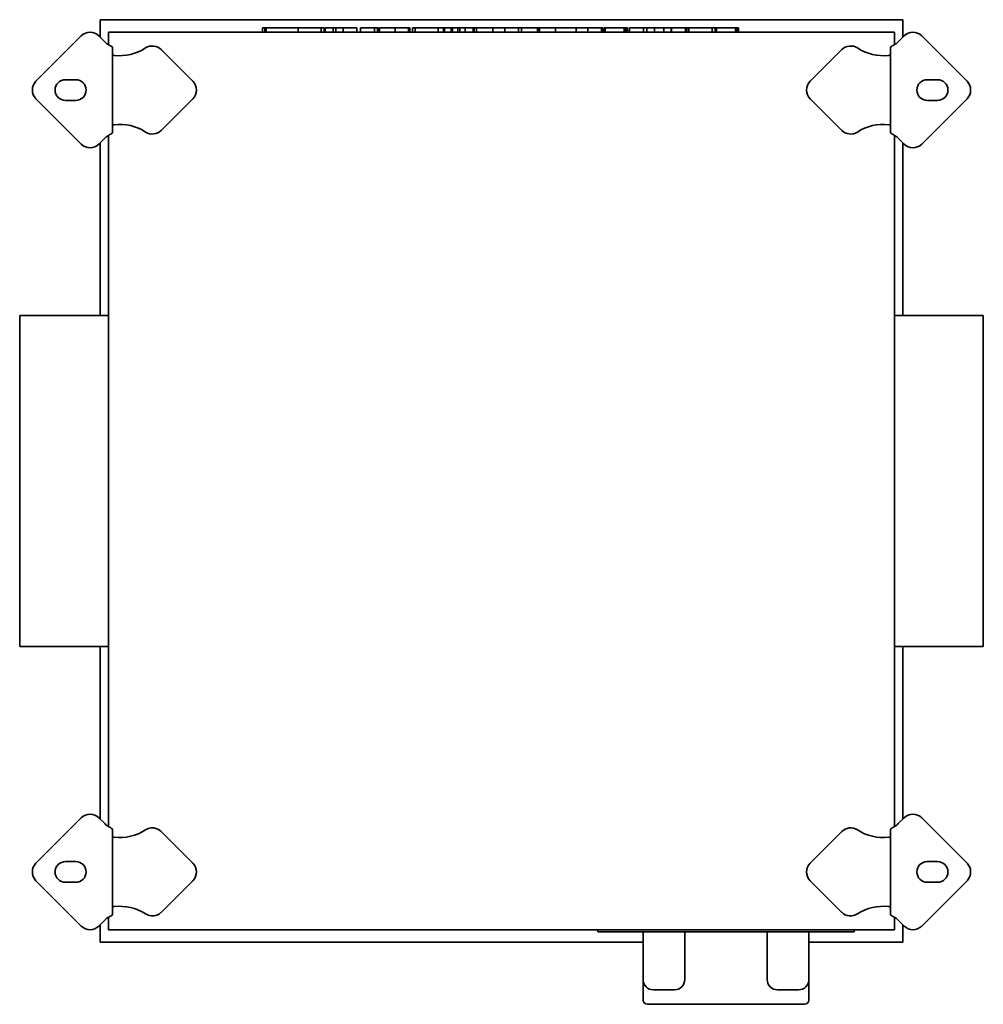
# Model space of a CAD drawing. Header units: millimetres. Extents: x 187 to 653, y 59 to 535.
import ezdxf

# ---------------------------------------------------------------- set-up
doc = ezdxf.new("R2010")
doc.units = ezdxf.units.MM
doc.header["$LTSCALE"] = 2
doc.layers.add('Krawędzie widoczne(ISO)', color=7, linetype='Continuous', lineweight=35, true_color=0x262659)

msp = doc.modelspace()

# ---------------------------------------------------------------- linework, layer by layer
at = {"layer": 'Krawędzie widoczne(ISO)'}
for p, q in [((614, 535), (226, 535)), ((226, 535), (226, 526.53)), ((614, 526.53), (614, 535)), ((610, 529), (230, 529)), ((230, 529), (230, 522.97)), ((304.45, 531), (305.58, 531)), ((304.45, 531), (304.45, 529)), ((305.58, 531), (305.58, 529)), ((305.58, 531), (306.23, 531)), ((306.23, 531), (306.23, 529)), ((306.23, 531), (321.15, 531)), ((321.15, 531), (321.68, 531)), ((321.68, 531), (321.68, 529)), ((321.68, 531), (326.02, 531)), ((326.02, 531), (332.88, 531)), ((332.88, 531), (332.88, 529)), ((332.88, 531), (333.68, 531)), ((333.68, 531), (334.31, 531)), ((334.31, 531), (334.31, 529)), ((334.8, 531), (338.57, 531)), ((334.8, 531), (334.8, 529)), ((338.57, 531), (339.85, 531)), ((338.57, 531), (338.57, 529)), ((339.85, 531), (343.54, 531)), ((339.85, 531), (339.85, 529)), ((343.54, 531), (345.5, 531)), ((343.54, 531), (343.54, 529)), ((345.5, 531), (350.07, 531)), ((350.07, 531), (350.07, 529)), ((351.79, 531), (351.79, 529)), ((351.79, 531), (353.9, 531)), ((353.9, 531), (358.54, 531)), ((358.54, 531), (360.11, 531)), ((358.54, 531), (358.54, 529)), ((360.11, 531), (360.61, 531)), ((360.11, 531), (360.11, 529)), ((360.61, 531), (360.61, 529)), ((361.1, 531), (363.02, 531)), ((361.1, 531), (361.1, 529)), ((363.02, 531), (366.95, 531)), ((366.95, 531), (368.59, 531)), ((368.59, 531), (370.56, 531)), ((368.59, 531), (368.59, 529)), ((370.56, 531), (375.09, 531)), ((375.09, 531), (375.73, 531)), ((375.09, 531), (375.09, 529)), ((375.73, 531), (375.73, 529)), ((376.94, 531), (376.94, 529)), ((376.94, 531), (378.33, 531)), ((378.33, 531), (378.33, 529)), ((378.33, 531), (387.3, 531)), ((387.3, 531), (389.38, 531)), ((389.38, 531), (391.89, 531)), ((389.38, 531), (389.38, 529)), ((391.89, 531), (392.52, 531)), ((391.89, 531), (391.89, 529)), ((392.52, 531), (395.66, 531)), ((392.52, 531), (392.52, 529)), ((395.66, 531), (396.29, 531)), ((395.66, 531), (395.66, 529)), ((396.29, 531), (398.87, 531)), ((396.29, 531), (396.29, 529)), ((398.87, 531), (399.87, 531)), ((398.87, 531), (398.87, 529)), ((399.87, 531), (402.37, 531)), ((399.87, 531), (399.87, 529)), ((402.37, 531), (406.23, 531)), ((402.37, 531), (402.37, 529)), ((406.23, 531), (406.56, 531)), ((406.23, 531), (406.23, 529)), ((406.56, 531), (406.74, 531)), ((406.56, 531), (406.56, 529)), ((406.74, 531), (407.03, 531)), ((406.74, 531), (406.74, 529)), ((407.03, 531), (407.86, 531)), ((407.86, 531), (411.86, 531)), ((407.86, 531), (407.86, 529)), ((411.86, 531), (414.81, 531)), ((414.81, 531), (415.85, 531)), ((415.85, 531), (421.6, 531)), ((415.85, 531), (415.85, 529)), ((421.6, 531), (428.2, 531)), ((421.6, 531), (421.6, 529)), ((428.2, 531), (428.2, 529)), ((428.2, 531), (428.33, 531)), ((428.33, 531), (429.7, 531)), ((429.7, 531), (430.88, 531)), ((429.7, 531), (429.7, 529)), ((430.88, 531), (433.6, 531)), ((433.6, 531), (437.35, 531)), ((437.35, 531), (438.03, 531)), ((437.35, 531), (437.35, 529)), ((438.03, 531), (438.33, 531)), ((438.03, 531), (438.03, 529)), ((438.33, 531), (439.21, 531)), ((438.33, 531), (438.33, 529)), ((439.21, 531), (442.19, 531)), ((442.19, 531), (445.16, 531)), ((445.16, 531), (446.04, 531)), ((446.04, 531), (447.44, 531)), ((446.04, 531), (446.04, 529)), ((447.44, 531), (453.11, 531)), ((453.11, 531), (456.05, 531)), ((456.05, 531), (456.22, 531)), ((456.05, 531), (456.05, 529)), ((456.22, 531), (460.16, 531)), ((460.16, 531), (461.79, 531)), ((461.79, 531), (463.77, 531)), ((461.79, 531), (461.79, 529)), ((463.77, 531), (468.29, 531)), ((468.29, 531), (468.93, 531)), ((468.29, 531), (468.29, 529)), ((468.93, 531), (468.93, 529)), ((469.6, 531), (470.14, 531)), ((469.6, 531), (469.6, 529)), ((470.14, 531), (471.17, 531)), ((470.14, 531), (470.14, 529)), ((471.17, 531), (472.41, 531)), ((472.41, 531), (474.52, 531)), ((474.52, 531), (479.32, 531)), ((479.32, 531), (479.67, 531)), ((479.32, 531), (479.32, 529)), ((479.67, 531), (480.2, 531)), ((479.67, 531), (479.67, 529)), ((480.2, 531), (480.86, 531)), ((480.2, 531), (480.2, 529)), ((480.86, 531), (480.86, 529)), ((481.95, 531), (484.06, 531)), ((481.95, 531), (481.95, 529)), ((484.06, 531), (488.7, 531)), ((488.7, 531), (490.27, 531)), ((488.7, 531), (488.7, 529)), ((490.27, 531), (490.3, 531)), ((490.27, 531), (490.27, 529)), ((490.3, 531), (490.3, 529)), ((490.3, 531), (493.91, 531)), ((493.91, 531), (493.91, 529)), ((493.91, 531), (498.47, 531)), ((498.47, 531), (498.77, 531)), ((498.47, 531), (498.47, 529)), ((498.77, 531), (500.29, 531)), ((500.29, 531), (501.25, 531)), ((501.25, 531), (501.94, 531)), ((501.94, 531), (501.94, 529)), ((502.15, 531), (504.26, 531)), ((502.15, 531), (502.15, 529)), ((504.26, 531), (509.01, 531)), ((509.01, 531), (509.6, 531)), ((509.01, 531), (509.01, 529)), ((509.6, 531), (509.6, 529)), ((509.6, 531), (510.55, 531)), ((510.55, 531), (510.55, 529)), ((510.61, 531), (514.96, 531)), ((510.61, 531), (510.61, 529)), ((514.96, 531), (521.82, 531)), ((521.82, 531), (522.62, 531)), ((521.82, 531), (521.82, 529)), ((522.62, 531), (523.24, 531)), ((523.24, 531), (523.24, 529)), ((523.34, 531), (523.88, 531)), ((523.34, 531), (523.34, 529)), ((523.88, 531), (524.91, 531)), ((523.88, 531), (523.88, 529)), ((524.91, 531), (526.15, 531)), ((526.15, 531), (528.26, 531)), ((528.26, 531), (533.06, 531)), ((533.06, 531), (533.41, 531)), ((533.06, 531), (533.06, 529)), ((533.41, 531), (533.95, 531)), ((533.41, 531), (533.41, 529)), ((533.95, 531), (534.6, 531)), ((533.95, 531), (533.95, 529)), ((534.6, 531), (534.6, 529)), ((610, 522.97), (610, 529)), ((194.96, 505.24), (216.88, 527.16)), ((225.37, 527.16), (228.2, 524.33)), ((611.8, 524.33), (614.63, 527.16)), ((623.12, 527.16), (645.04, 505.24)), ((232, 521.37), (232, 480.63)), ((255.48, 520.54), (270.78, 505.24)), ((569.22, 505.24), (584.52, 520.54)), ((608, 480.63), (608, 521.37)), ((209.21, 506), (214.21, 506)), ((625.79, 506), (630.79, 506)), ((216.88, 474.84), (194.96, 496.76)), ((214.21, 496), (209.21, 496)), ((270.78, 496.76), (255.48, 481.46)), ((584.52, 481.46), (569.22, 496.76)), ((645.04, 496.76), (623.12, 474.84)), ((630.79, 496), (625.79, 496)), ((228.2, 477.67), (225.37, 474.84)), ((230, 479.03), (230, 144.97)), ((610, 144.97), (610, 479.03)), ((614.63, 474.84), (611.8, 477.67)), ((226, 475.47), (226, 392)), ((614, 392), (614, 475.47)), ((187.1, 392), (187.1, 232)), ((187.1, 392), (230, 392)), ((610, 392), (652.9, 392)), ((652.9, 232), (652.9, 392)), ((187.1, 232), (230, 232)), ((226, 232), (226, 148.53)), ((610, 232), (652.9, 232)), ((614, 148.53), (614, 232)), ((194.96, 127.24), (216.88, 149.16)), ((225.37, 149.16), (228.2, 146.33)), ((611.8, 146.33), (614.63, 149.16)), ((623.12, 149.16), (645.04, 127.24)), ((232, 143.37), (232, 102.63)), ((608, 102.63), (608, 143.37)), ((255.48, 142.54), (270.78, 127.24)), ((569.22, 127.24), (584.52, 142.54)), ((209.21, 128), (214.21, 128)), ((625.79, 128), (630.79, 128)), ((216.88, 96.84), (194.96, 118.76)), ((214.21, 118), (209.21, 118)), ((270.78, 118.76), (255.48, 103.46)), ((584.52, 103.46), (569.22, 118.76)), ((645.04, 118.76), (623.12, 96.84)), ((630.79, 118), (625.79, 118)), ((230, 101.03), (230, 95)), ((610, 95), (610, 101.03)), ((228.2, 99.67), (225.37, 96.84)), ((226, 97.47), (226, 89)), ((614.63, 96.84), (611.8, 99.67)), ((614, 89), (614, 97.47)), ((230, 95), (610, 95)), ((466.5, 95), (466.5, 94)), ((470.5, 94), (466.5, 94)), ((470.5, 94), (586.5, 94)), ((488.4, 94), (488.4, 71)), ((508.6, 94), (508.6, 71)), ((548.4, 94), (548.4, 71)), ((568.6, 94), (568.6, 71)), ((590.5, 94), (586.5, 94)), ((590.5, 94), (590.5, 95)), ((226, 89), (488.4, 89)), ((568.6, 89), (614, 89)), ((488.5, 70.01), (488.5, 61)), ((568.5, 70.01), (568.5, 61)), ((503.6, 66), (493.4, 66)), ((563.6, 66), (553.4, 66)), ((566.5, 59), (490.5, 59))]:
    msp.add_line(p, q, dxfattribs=at)
for centre, radius, start, end in [((221.13, 522.92), 6, 45, 135), ((618.87, 522.92), 6, 45, 135), ((244.46, 540.6), 23, 225, 228.4323), ((595.54, 540.6), 23, 311.5677, 315), ((235.42, 540.6), 23, 263.4549, 303.0595), ((251.24, 516.29), 6, 45, 123.0595), ((588.76, 516.29), 6, 56.9405, 135), ((604.58, 540.6), 23, 236.9405, 276.5451), ((199.21, 501), 6, 135, 225), ((209.21, 501), 5, 90, 270), ((214.21, 501), 5, 270, 90), ((266.53, 501), 6, 315, 45), ((573.47, 501), 6, 135, 225), ((625.79, 501), 5, 90, 270), ((630.79, 501), 5, 270, 90), ((640.79, 501), 6, 315, 45), ((235.42, 461.4), 23, 56.9405, 96.5451), ((251.24, 485.71), 6, 236.9405, 315), ((588.76, 485.71), 6, 225, 303.0595), ((604.58, 461.4), 23, 83.4549, 123.0595), ((244.46, 461.4), 23, 131.5677, 135), ((595.54, 461.4), 23, 45, 48.4323), ((221.13, 479.08), 6, 225, 315), ((618.87, 479.08), 6, 225, 315), ((221.13, 144.92), 6, 45, 135), ((618.87, 144.92), 6, 45, 135), ((244.46, 162.6), 23, 225, 228.4323), ((235.42, 162.6), 23, 263.4549, 303.0595), ((251.24, 138.29), 6, 45, 123.0595), ((588.76, 138.29), 6, 56.9405, 135), ((604.58, 162.6), 23, 236.9405, 276.5451), ((595.54, 162.6), 23, 311.5677, 315), ((199.21, 123), 6, 135, 225), ((209.21, 123), 5, 90, 270), ((214.21, 123), 5, 270, 90), ((266.53, 123), 6, 315, 45), ((573.47, 123), 6, 135, 225), ((625.79, 123), 5, 90, 270), ((630.79, 123), 5, 270, 90), ((640.79, 123), 6, 315, 45), ((235.42, 83.4), 23, 56.9405, 96.5451), ((604.58, 83.4), 23, 83.4549, 123.0595), ((244.46, 83.4), 23, 131.5677, 135), ((251.24, 107.71), 6, 236.9405, 315), ((588.76, 107.71), 6, 225, 303.0595), ((595.54, 83.4), 23, 45, 48.4323), ((221.13, 101.08), 6, 225, 315), ((618.87, 101.08), 6, 225, 315), ((493.4, 71), 5, 180, 270), ((503.6, 71), 5, 270, 0), ((553.4, 71), 5, 180, 270), ((563.6, 71), 5, 270, 0), ((490.5, 61), 2, 180, 270), ((566.5, 61), 2, 270, 0)]:
    msp.add_arc(centre, radius, start, end, dxfattribs=at)
for points, knots in [([(232, 521.37), (232, 521.52), (231.92, 521.67), (231.64, 521.99), (231.42, 522.15), (230.9, 522.48), (230.59, 522.66), (230.09, 522.93), (229.91, 523.02), (229.56, 523.2), (229.38, 523.29), (229.2, 523.39)], [0, 0, 0, 0, 0.1211213, 0.1211213, 0.2427051, 0.2427051, 0.3638749, 0.3638749, 0.4245444, 0.4245444, 0.4853945, 0.4853945, 0.4853945, 0.4853945]), ([(610.8, 523.39), (610.44, 523.2), (610.08, 523.02), (609.41, 522.66), (609.1, 522.49), (608.58, 522.15), (608.37, 521.99), (608.08, 521.67), (608, 521.52), (608, 521.37)], [0, 0, 0, 0, 0.1219861, 0.1219861, 0.243369, 0.243369, 0.3653617, 0.3653617, 0.48689, 0.48689, 0.48689, 0.48689]), ([(232.8, 517.75), (232.79, 517.75), (232.77, 517.75), (232.76, 517.76), (232.74, 517.76), (232.73, 517.77), (232.71, 517.77), (232.7, 517.77), (232.68, 517.78), (232.67, 517.78), (232.66, 517.79), (232.64, 517.79), (232.63, 517.79), (232.61, 517.8), (232.6, 517.8), (232.58, 517.81), (232.57, 517.81), (232.56, 517.81), (232.54, 517.82), (232.53, 517.82), (232.52, 517.83), (232.5, 517.83), (232.5, 517.83), (232.49, 517.83), (232.49, 517.83), (232.48, 517.84), (232.47, 517.84), (232.46, 517.84), (232.45, 517.85), (232.44, 517.85), (232.42, 517.86), (232.41, 517.86), (232.4, 517.87), (232.39, 517.87), (232.37, 517.88), (232.36, 517.88), (232.35, 517.89), (232.34, 517.89), (232.32, 517.9), (232.31, 517.9), (232.3, 517.91), (232.29, 517.91), (232.28, 517.92), (232.27, 517.92), (232.26, 517.93), (232.25, 517.93), (232.24, 517.93), (232.23, 517.94), (232.23, 517.94), (232.22, 517.94), (232.22, 517.95), (232.22, 517.95), (232.21, 517.95), (232.2, 517.96), (232.19, 517.96), (232.18, 517.97), (232.17, 517.97), (232.16, 517.98), (232.15, 517.99), (232.14, 517.99), (232.14, 518), (232.13, 518), (232.12, 518.01), (232.11, 518.01), (232.11, 518.02), (232.1, 518.03), (232.09, 518.03), (232.09, 518.04), (232.08, 518.04), (232.07, 518.05), (232.07, 518.06), (232.06, 518.06), (232.06, 518.07), (232.05, 518.07), (232.05, 518.08), (232.04, 518.09), (232.04, 518.09), (232.03, 518.1), (232.03, 518.11), (232.02, 518.11), (232.02, 518.12), (232.02, 518.13), (232.02, 518.13), (232.01, 518.14), (232.01, 518.15), (232.01, 518.15), (232.01, 518.16), (232, 518.17), (232, 518.17), (232, 518.18), (232, 518.19), (232, 518.19), (232, 518.2), (232, 518.21)], [0, 0, 0, 0, 0.0045101, 0.0045101, 0.0045101, 0.0090347, 0.0090347, 0.0090347, 0.0135712, 0.0135712, 0.0135712, 0.0181164, 0.0181164, 0.0181164, 0.0226675, 0.0226675, 0.0226675, 0.0272215, 0.0272215, 0.0272215, 0.0317752, 0.0317752, 0.0317752, 0.0329356, 0.0329356, 0.0329356, 0.0363326, 0.0363326, 0.0363326, 0.0409077, 0.0409077, 0.0409077, 0.0454982, 0.0454982, 0.0454982, 0.0501006, 0.0501006, 0.0501006, 0.0547115, 0.0547115, 0.0547115, 0.0593273, 0.0593273, 0.0593273, 0.0639446, 0.0639446, 0.0639446, 0.0669649, 0.0669649, 0.0669649, 0.0685613, 0.0685613, 0.0685613, 0.0731932, 0.0731932, 0.0731932, 0.0778428, 0.0778428, 0.0778428, 0.0825066, 0.0825066, 0.0825066, 0.0871814, 0.0871814, 0.0871814, 0.0918634, 0.0918634, 0.0918634, 0.0965493, 0.0965493, 0.0965493, 0.100365, 0.100365, 0.100365, 0.105938, 0.105938, 0.105938, 0.1106614, 0.1106614, 0.1106614, 0.115401, 0.115401, 0.115401, 0.1201519, 0.1201519, 0.1201519, 0.1249091, 0.1249091, 0.1249091, 0.1296672, 0.1296672, 0.1296672, 0.1344212, 0.1344212, 0.1344212, 0.1344212]), ([(608, 518.21), (608, 518.2), (608, 518.19), (608, 518.19), (608, 518.18), (608, 518.17), (608, 518.17), (607.99, 518.16), (607.99, 518.15), (607.99, 518.15), (607.99, 518.14), (607.98, 518.13), (607.98, 518.13), (607.98, 518.12), (607.98, 518.11), (607.97, 518.11), (607.97, 518.1), (607.96, 518.09), (607.96, 518.09), (607.95, 518.08), (607.95, 518.07), (607.94, 518.07), (607.94, 518.06), (607.93, 518.06), (607.93, 518.05), (607.92, 518.04), (607.91, 518.04), (607.91, 518.03), (607.9, 518.03), (607.89, 518.02), (607.89, 518.01), (607.88, 518.01), (607.87, 518), (607.86, 518), (607.86, 517.99), (607.85, 517.99), (607.84, 517.98), (607.83, 517.97), (607.82, 517.97), (607.81, 517.96), (607.8, 517.96), (607.79, 517.95), (607.78, 517.95), (607.77, 517.94), (607.76, 517.94), (607.75, 517.93), (607.74, 517.93), (607.74, 517.92), (607.73, 517.92), (607.73, 517.92), (607.72, 517.92), (607.72, 517.92), (607.71, 517.91), (607.7, 517.91), (607.69, 517.9), (607.68, 517.9), (607.66, 517.89), (607.65, 517.89), (607.64, 517.88), (607.63, 517.88), (607.61, 517.87), (607.6, 517.87), (607.59, 517.86), (607.58, 517.86), (607.56, 517.85), (607.55, 517.85), (607.54, 517.84), (607.52, 517.84), (607.51, 517.84), (607.5, 517.83), (607.49, 517.83), (607.49, 517.83), (607.48, 517.83), (607.47, 517.82), (607.47, 517.82), (607.46, 517.82), (607.44, 517.81), (607.43, 517.81), (607.42, 517.81), (607.4, 517.8), (607.39, 517.8), (607.37, 517.79), (607.36, 517.79), (607.34, 517.79), (607.33, 517.78), (607.32, 517.78), (607.3, 517.77), (607.29, 517.77), (607.27, 517.77), (607.26, 517.76), (607.24, 517.76), (607.23, 517.75), (607.21, 517.75), (607.2, 517.75)], [0, 0, 0, 0, 0.0047728, 0.0047728, 0.0047728, 0.0095512, 0.0095512, 0.0095512, 0.0143301, 0.0143301, 0.0143301, 0.0191047, 0.0191047, 0.0191047, 0.0238701, 0.0238701, 0.0238701, 0.0286216, 0.0286216, 0.0286216, 0.0333544, 0.0333544, 0.0333544, 0.0382298, 0.0382298, 0.0382298, 0.0427614, 0.0427614, 0.0427614, 0.0474593, 0.0474593, 0.0474593, 0.0521542, 0.0521542, 0.0521542, 0.0568425, 0.0568425, 0.0568425, 0.0615206, 0.0615206, 0.0615206, 0.0661851, 0.0661851, 0.0661851, 0.0708326, 0.0708326, 0.0708326, 0.0744107, 0.0744107, 0.0744107, 0.0754605, 0.0754605, 0.0754605, 0.080083, 0.080083, 0.080083, 0.0847043, 0.0847043, 0.0847043, 0.0893209, 0.0893209, 0.0893209, 0.0939292, 0.0939292, 0.0939292, 0.0985257, 0.0985257, 0.0985257, 0.1031072, 0.1031072, 0.1031072, 0.1049061, 0.1049061, 0.1049061, 0.1076745, 0.1076745, 0.1076745, 0.112241, 0.112241, 0.112241, 0.1168056, 0.1168056, 0.1168056, 0.1213652, 0.1213652, 0.1213652, 0.125917, 0.125917, 0.125917, 0.1304582, 0.1304582, 0.1304582, 0.1349859, 0.1349859, 0.1349859, 0.1349859]), ([(232, 483.79), (232, 483.8), (232, 483.81), (232, 483.81), (232, 483.82), (232, 483.83), (232, 483.83), (232.01, 483.84), (232.01, 483.85), (232.01, 483.85), (232.01, 483.86), (232.02, 483.87), (232.02, 483.87), (232.02, 483.88), (232.02, 483.89), (232.03, 483.89), (232.03, 483.9), (232.04, 483.91), (232.04, 483.91), (232.05, 483.92), (232.05, 483.93), (232.06, 483.93), (232.06, 483.94), (232.07, 483.94), (232.07, 483.95), (232.08, 483.96), (232.09, 483.96), (232.09, 483.97), (232.1, 483.97), (232.11, 483.98), (232.11, 483.99), (232.12, 483.99), (232.13, 484), (232.14, 484), (232.14, 484.01), (232.15, 484.01), (232.16, 484.02), (232.17, 484.03), (232.18, 484.03), (232.19, 484.04), (232.2, 484.04), (232.21, 484.05), (232.22, 484.05), (232.23, 484.06), (232.24, 484.06), (232.25, 484.07), (232.26, 484.07), (232.26, 484.08), (232.27, 484.08), (232.27, 484.08), (232.28, 484.08), (232.28, 484.08), (232.29, 484.09), (232.3, 484.09), (232.31, 484.1), (232.32, 484.1), (232.34, 484.11), (232.35, 484.11), (232.36, 484.12), (232.37, 484.12), (232.39, 484.13), (232.4, 484.13), (232.41, 484.14), (232.42, 484.14), (232.44, 484.15), (232.45, 484.15), (232.46, 484.16), (232.48, 484.16), (232.49, 484.16), (232.5, 484.17), (232.51, 484.17), (232.51, 484.17), (232.52, 484.17), (232.53, 484.18), (232.53, 484.18), (232.54, 484.18), (232.56, 484.19), (232.57, 484.19), (232.58, 484.19), (232.6, 484.2), (232.61, 484.2), (232.63, 484.21), (232.64, 484.21), (232.66, 484.21), (232.67, 484.22), (232.68, 484.22), (232.7, 484.23), (232.71, 484.23), (232.73, 484.23), (232.74, 484.24), (232.76, 484.24), (232.77, 484.25), (232.79, 484.25), (232.8, 484.25)], [0, 0, 0, 0, 0.0047728, 0.0047728, 0.0047728, 0.0095512, 0.0095512, 0.0095512, 0.0143301, 0.0143301, 0.0143301, 0.0191047, 0.0191047, 0.0191047, 0.0238701, 0.0238701, 0.0238701, 0.0286216, 0.0286216, 0.0286216, 0.0333544, 0.0333544, 0.0333544, 0.0382298, 0.0382298, 0.0382298, 0.0427614, 0.0427614, 0.0427614, 0.0474593, 0.0474593, 0.0474593, 0.0521542, 0.0521542, 0.0521542, 0.0568425, 0.0568425, 0.0568425, 0.0615206, 0.0615206, 0.0615206, 0.0661851, 0.0661851, 0.0661851, 0.0708326, 0.0708326, 0.0708326, 0.0744107, 0.0744107, 0.0744107, 0.0754605, 0.0754605, 0.0754605, 0.080083, 0.080083, 0.080083, 0.0847043, 0.0847043, 0.0847043, 0.0893209, 0.0893209, 0.0893209, 0.0939292, 0.0939292, 0.0939292, 0.0985257, 0.0985257, 0.0985257, 0.1031072, 0.1031072, 0.1031072, 0.1049061, 0.1049061, 0.1049061, 0.1076745, 0.1076745, 0.1076745, 0.112241, 0.112241, 0.112241, 0.1168056, 0.1168056, 0.1168056, 0.1213652, 0.1213652, 0.1213652, 0.125917, 0.125917, 0.125917, 0.1304582, 0.1304582, 0.1304582, 0.1349859, 0.1349859, 0.1349859, 0.1349859]), ([(607.2, 484.25), (607.21, 484.25), (607.23, 484.25), (607.24, 484.24), (607.26, 484.24), (607.27, 484.23), (607.29, 484.23), (607.3, 484.23), (607.32, 484.22), (607.33, 484.22), (607.34, 484.21), (607.36, 484.21), (607.37, 484.21), (607.39, 484.2), (607.4, 484.2), (607.42, 484.19), (607.43, 484.19), (607.44, 484.19), (607.46, 484.18), (607.47, 484.18), (607.48, 484.17), (607.5, 484.17), (607.5, 484.17), (607.51, 484.17), (607.51, 484.17), (607.52, 484.16), (607.53, 484.16), (607.54, 484.16), (607.55, 484.15), (607.56, 484.15), (607.58, 484.14), (607.59, 484.14), (607.6, 484.13), (607.61, 484.13), (607.63, 484.12), (607.64, 484.12), (607.65, 484.11), (607.66, 484.11), (607.68, 484.1), (607.69, 484.1), (607.7, 484.09), (607.71, 484.09), (607.72, 484.08), (607.73, 484.08), (607.74, 484.07), (607.75, 484.07), (607.76, 484.07), (607.77, 484.06), (607.77, 484.06), (607.78, 484.06), (607.78, 484.05), (607.78, 484.05), (607.79, 484.05), (607.8, 484.04), (607.81, 484.04), (607.82, 484.03), (607.83, 484.03), (607.84, 484.02), (607.85, 484.01), (607.86, 484.01), (607.86, 484), (607.87, 484), (607.88, 483.99), (607.89, 483.99), (607.89, 483.98), (607.9, 483.97), (607.91, 483.97), (607.91, 483.96), (607.92, 483.96), (607.93, 483.95), (607.93, 483.94), (607.94, 483.94), (607.94, 483.93), (607.95, 483.93), (607.95, 483.92), (607.96, 483.91), (607.96, 483.91), (607.97, 483.9), (607.97, 483.89), (607.98, 483.89), (607.98, 483.88), (607.98, 483.87), (607.98, 483.87), (607.99, 483.86), (607.99, 483.85), (607.99, 483.85), (607.99, 483.84), (608, 483.83), (608, 483.83), (608, 483.82), (608, 483.81), (608, 483.81), (608, 483.8), (608, 483.79)], [0, 0, 0, 0, 0.0045101, 0.0045101, 0.0045101, 0.0090347, 0.0090347, 0.0090347, 0.0135712, 0.0135712, 0.0135712, 0.0181164, 0.0181164, 0.0181164, 0.0226675, 0.0226675, 0.0226675, 0.0272215, 0.0272215, 0.0272215, 0.0317752, 0.0317752, 0.0317752, 0.0329356, 0.0329356, 0.0329356, 0.0363326, 0.0363326, 0.0363326, 0.0409077, 0.0409077, 0.0409077, 0.0454982, 0.0454982, 0.0454982, 0.0501006, 0.0501006, 0.0501006, 0.0547115, 0.0547115, 0.0547115, 0.0593273, 0.0593273, 0.0593273, 0.0639446, 0.0639446, 0.0639446, 0.0669649, 0.0669649, 0.0669649, 0.0685613, 0.0685613, 0.0685613, 0.0731932, 0.0731932, 0.0731932, 0.0778428, 0.0778428, 0.0778428, 0.0825066, 0.0825066, 0.0825066, 0.0871814, 0.0871814, 0.0871814, 0.0918634, 0.0918634, 0.0918634, 0.0965493, 0.0965493, 0.0965493, 0.100365, 0.100365, 0.100365, 0.105938, 0.105938, 0.105938, 0.1106614, 0.1106614, 0.1106614, 0.115401, 0.115401, 0.115401, 0.1201519, 0.1201519, 0.1201519, 0.1249091, 0.1249091, 0.1249091, 0.1296672, 0.1296672, 0.1296672, 0.1344212, 0.1344212, 0.1344212, 0.1344212]), ([(229.2, 478.61), (229.56, 478.8), (229.92, 478.98), (230.59, 479.34), (230.9, 479.51), (231.42, 479.85), (231.63, 480.01), (231.92, 480.33), (232, 480.48), (232, 480.63)], [0, 0, 0, 0, 0.1219861, 0.1219861, 0.243369, 0.243369, 0.3653617, 0.3653617, 0.48689, 0.48689, 0.48689, 0.48689]), ([(608, 480.63), (608, 480.48), (608.08, 480.33), (608.36, 480.01), (608.58, 479.85), (609.1, 479.52), (609.41, 479.34), (609.91, 479.07), (610.09, 478.98), (610.44, 478.8), (610.62, 478.71), (610.8, 478.61)], [0, 0, 0, 0, 0.1211213, 0.1211213, 0.2427051, 0.2427051, 0.3638749, 0.3638749, 0.4245444, 0.4245444, 0.4853945, 0.4853945, 0.4853945, 0.4853945]), ([(232, 143.37), (232, 143.52), (231.92, 143.67), (231.64, 143.99), (231.42, 144.15), (230.9, 144.48), (230.59, 144.66), (230.09, 144.93), (229.91, 145.02), (229.56, 145.2), (229.38, 145.29), (229.2, 145.39)], [0, 0, 0, 0, 0.1211213, 0.1211213, 0.2427051, 0.2427051, 0.3638749, 0.3638749, 0.4245444, 0.4245444, 0.4853945, 0.4853945, 0.4853945, 0.4853945]), ([(610.8, 145.39), (610.44, 145.2), (610.08, 145.02), (609.41, 144.66), (609.1, 144.49), (608.58, 144.15), (608.37, 143.99), (608.08, 143.67), (608, 143.52), (608, 143.37)], [0, 0, 0, 0, 0.1219861, 0.1219861, 0.243369, 0.243369, 0.3653617, 0.3653617, 0.48689, 0.48689, 0.48689, 0.48689]), ([(232.8, 139.75), (232.79, 139.75), (232.77, 139.75), (232.76, 139.76), (232.74, 139.76), (232.73, 139.77), (232.71, 139.77), (232.7, 139.77), (232.68, 139.78), (232.67, 139.78), (232.66, 139.79), (232.64, 139.79), (232.63, 139.79), (232.61, 139.8), (232.6, 139.8), (232.58, 139.81), (232.57, 139.81), (232.56, 139.81), (232.54, 139.82), (232.53, 139.82), (232.52, 139.83), (232.5, 139.83), (232.5, 139.83), (232.49, 139.83), (232.49, 139.83), (232.48, 139.84), (232.47, 139.84), (232.46, 139.84), (232.45, 139.85), (232.44, 139.85), (232.42, 139.86), (232.41, 139.86), (232.4, 139.87), (232.39, 139.87), (232.37, 139.88), (232.36, 139.88), (232.35, 139.89), (232.34, 139.89), (232.32, 139.9), (232.31, 139.9), (232.3, 139.91), (232.29, 139.91), (232.28, 139.92), (232.27, 139.92), (232.26, 139.93), (232.25, 139.93), (232.24, 139.93), (232.23, 139.94), (232.23, 139.94), (232.22, 139.94), (232.22, 139.95), (232.22, 139.95), (232.21, 139.95), (232.2, 139.96), (232.19, 139.96), (232.18, 139.97), (232.17, 139.97), (232.16, 139.98), (232.15, 139.99), (232.14, 139.99), (232.14, 140), (232.13, 140), (232.12, 140.01), (232.11, 140.01), (232.11, 140.02), (232.1, 140.03), (232.09, 140.03), (232.09, 140.04), (232.08, 140.04), (232.07, 140.05), (232.07, 140.06), (232.06, 140.06), (232.06, 140.07), (232.05, 140.07), (232.05, 140.08), (232.04, 140.09), (232.04, 140.09), (232.03, 140.1), (232.03, 140.11), (232.02, 140.11), (232.02, 140.12), (232.02, 140.13), (232.02, 140.13), (232.01, 140.14), (232.01, 140.15), (232.01, 140.15), (232.01, 140.16), (232, 140.17), (232, 140.17), (232, 140.18), (232, 140.19), (232, 140.19), (232, 140.2), (232, 140.21)], [0, 0, 0, 0, 0.0045101, 0.0045101, 0.0045101, 0.0090347, 0.0090347, 0.0090347, 0.0135712, 0.0135712, 0.0135712, 0.0181164, 0.0181164, 0.0181164, 0.0226675, 0.0226675, 0.0226675, 0.0272215, 0.0272215, 0.0272215, 0.0317752, 0.0317752, 0.0317752, 0.0329356, 0.0329356, 0.0329356, 0.0363326, 0.0363326, 0.0363326, 0.0409077, 0.0409077, 0.0409077, 0.0454982, 0.0454982, 0.0454982, 0.0501006, 0.0501006, 0.0501006, 0.0547115, 0.0547115, 0.0547115, 0.0593273, 0.0593273, 0.0593273, 0.0639446, 0.0639446, 0.0639446, 0.0669649, 0.0669649, 0.0669649, 0.0685613, 0.0685613, 0.0685613, 0.0731932, 0.0731932, 0.0731932, 0.0778428, 0.0778428, 0.0778428, 0.0825066, 0.0825066, 0.0825066, 0.0871814, 0.0871814, 0.0871814, 0.0918634, 0.0918634, 0.0918634, 0.0965493, 0.0965493, 0.0965493, 0.100365, 0.100365, 0.100365, 0.105938, 0.105938, 0.105938, 0.1106614, 0.1106614, 0.1106614, 0.115401, 0.115401, 0.115401, 0.1201519, 0.1201519, 0.1201519, 0.1249091, 0.1249091, 0.1249091, 0.1296672, 0.1296672, 0.1296672, 0.1344212, 0.1344212, 0.1344212, 0.1344212]), ([(608, 140.21), (608, 140.2), (608, 140.19), (608, 140.19), (608, 140.18), (608, 140.17), (608, 140.17), (607.99, 140.16), (607.99, 140.15), (607.99, 140.15), (607.99, 140.14), (607.98, 140.13), (607.98, 140.13), (607.98, 140.12), (607.98, 140.11), (607.97, 140.11), (607.97, 140.1), (607.96, 140.09), (607.96, 140.09), (607.95, 140.08), (607.95, 140.07), (607.94, 140.07), (607.94, 140.06), (607.93, 140.06), (607.93, 140.05), (607.92, 140.04), (607.91, 140.04), (607.91, 140.03), (607.9, 140.03), (607.89, 140.02), (607.89, 140.01), (607.88, 140.01), (607.87, 140), (607.86, 140), (607.86, 139.99), (607.85, 139.99), (607.84, 139.98), (607.83, 139.97), (607.82, 139.97), (607.81, 139.96), (607.8, 139.96), (607.79, 139.95), (607.78, 139.95), (607.77, 139.94), (607.76, 139.94), (607.75, 139.93), (607.74, 139.93), (607.74, 139.92), (607.73, 139.92), (607.73, 139.92), (607.72, 139.92), (607.72, 139.92), (607.71, 139.91), (607.7, 139.91), (607.69, 139.9), (607.68, 139.9), (607.66, 139.89), (607.65, 139.89), (607.64, 139.88), (607.63, 139.88), (607.61, 139.87), (607.6, 139.87), (607.59, 139.86), (607.58, 139.86), (607.56, 139.85), (607.55, 139.85), (607.54, 139.84), (607.52, 139.84), (607.51, 139.84), (607.5, 139.83), (607.49, 139.83), (607.49, 139.83), (607.48, 139.83), (607.47, 139.82), (607.47, 139.82), (607.46, 139.82), (607.44, 139.81), (607.43, 139.81), (607.42, 139.81), (607.4, 139.8), (607.39, 139.8), (607.37, 139.79), (607.36, 139.79), (607.34, 139.79), (607.33, 139.78), (607.32, 139.78), (607.3, 139.77), (607.29, 139.77), (607.27, 139.77), (607.26, 139.76), (607.24, 139.76), (607.23, 139.75), (607.21, 139.75), (607.2, 139.75)], [0, 0, 0, 0, 0.0047728, 0.0047728, 0.0047728, 0.0095512, 0.0095512, 0.0095512, 0.0143301, 0.0143301, 0.0143301, 0.0191047, 0.0191047, 0.0191047, 0.0238701, 0.0238701, 0.0238701, 0.0286216, 0.0286216, 0.0286216, 0.0333544, 0.0333544, 0.0333544, 0.0382298, 0.0382298, 0.0382298, 0.0427614, 0.0427614, 0.0427614, 0.0474593, 0.0474593, 0.0474593, 0.0521542, 0.0521542, 0.0521542, 0.0568425, 0.0568425, 0.0568425, 0.0615206, 0.0615206, 0.0615206, 0.0661851, 0.0661851, 0.0661851, 0.0708326, 0.0708326, 0.0708326, 0.0744107, 0.0744107, 0.0744107, 0.0754605, 0.0754605, 0.0754605, 0.080083, 0.080083, 0.080083, 0.0847043, 0.0847043, 0.0847043, 0.0893209, 0.0893209, 0.0893209, 0.0939292, 0.0939292, 0.0939292, 0.0985257, 0.0985257, 0.0985257, 0.1031072, 0.1031072, 0.1031072, 0.1049061, 0.1049061, 0.1049061, 0.1076745, 0.1076745, 0.1076745, 0.112241, 0.112241, 0.112241, 0.1168056, 0.1168056, 0.1168056, 0.1213652, 0.1213652, 0.1213652, 0.125917, 0.125917, 0.125917, 0.1304582, 0.1304582, 0.1304582, 0.1349859, 0.1349859, 0.1349859, 0.1349859]), ([(232, 105.79), (232, 105.8), (232, 105.81), (232, 105.81), (232, 105.82), (232, 105.83), (232, 105.83), (232.01, 105.84), (232.01, 105.85), (232.01, 105.85), (232.01, 105.86), (232.02, 105.87), (232.02, 105.87), (232.02, 105.88), (232.02, 105.89), (232.03, 105.89), (232.03, 105.9), (232.04, 105.91), (232.04, 105.91), (232.05, 105.92), (232.05, 105.93), (232.06, 105.93), (232.06, 105.94), (232.07, 105.94), (232.07, 105.95), (232.08, 105.96), (232.09, 105.96), (232.09, 105.97), (232.1, 105.97), (232.11, 105.98), (232.11, 105.99), (232.12, 105.99), (232.13, 106), (232.14, 106), (232.14, 106.01), (232.15, 106.01), (232.16, 106.02), (232.17, 106.03), (232.18, 106.03), (232.19, 106.04), (232.2, 106.04), (232.21, 106.05), (232.22, 106.05), (232.23, 106.06), (232.24, 106.06), (232.25, 106.07), (232.26, 106.07), (232.26, 106.08), (232.27, 106.08), (232.27, 106.08), (232.28, 106.08), (232.28, 106.08), (232.29, 106.09), (232.3, 106.09), (232.31, 106.1), (232.32, 106.1), (232.34, 106.11), (232.35, 106.11), (232.36, 106.12), (232.37, 106.12), (232.39, 106.13), (232.4, 106.13), (232.41, 106.14), (232.42, 106.14), (232.44, 106.15), (232.45, 106.15), (232.46, 106.16), (232.48, 106.16), (232.49, 106.16), (232.5, 106.17), (232.51, 106.17), (232.51, 106.17), (232.52, 106.17), (232.53, 106.18), (232.53, 106.18), (232.54, 106.18), (232.56, 106.19), (232.57, 106.19), (232.58, 106.19), (232.6, 106.2), (232.61, 106.2), (232.63, 106.21), (232.64, 106.21), (232.66, 106.21), (232.67, 106.22), (232.68, 106.22), (232.7, 106.23), (232.71, 106.23), (232.73, 106.23), (232.74, 106.24), (232.76, 106.24), (232.77, 106.25), (232.79, 106.25), (232.8, 106.25)], [0, 0, 0, 0, 0.0047728, 0.0047728, 0.0047728, 0.0095512, 0.0095512, 0.0095512, 0.0143301, 0.0143301, 0.0143301, 0.0191047, 0.0191047, 0.0191047, 0.0238701, 0.0238701, 0.0238701, 0.0286216, 0.0286216, 0.0286216, 0.0333544, 0.0333544, 0.0333544, 0.0382298, 0.0382298, 0.0382298, 0.0427614, 0.0427614, 0.0427614, 0.0474593, 0.0474593, 0.0474593, 0.0521542, 0.0521542, 0.0521542, 0.0568425, 0.0568425, 0.0568425, 0.0615206, 0.0615206, 0.0615206, 0.0661851, 0.0661851, 0.0661851, 0.0708326, 0.0708326, 0.0708326, 0.0744107, 0.0744107, 0.0744107, 0.0754605, 0.0754605, 0.0754605, 0.080083, 0.080083, 0.080083, 0.0847043, 0.0847043, 0.0847043, 0.0893209, 0.0893209, 0.0893209, 0.0939292, 0.0939292, 0.0939292, 0.0985257, 0.0985257, 0.0985257, 0.1031072, 0.1031072, 0.1031072, 0.1049061, 0.1049061, 0.1049061, 0.1076745, 0.1076745, 0.1076745, 0.112241, 0.112241, 0.112241, 0.1168056, 0.1168056, 0.1168056, 0.1213652, 0.1213652, 0.1213652, 0.125917, 0.125917, 0.125917, 0.1304582, 0.1304582, 0.1304582, 0.1349859, 0.1349859, 0.1349859, 0.1349859]), ([(607.2, 106.25), (607.21, 106.25), (607.23, 106.25), (607.24, 106.24), (607.26, 106.24), (607.27, 106.23), (607.29, 106.23), (607.3, 106.23), (607.32, 106.22), (607.33, 106.22), (607.34, 106.21), (607.36, 106.21), (607.37, 106.21), (607.39, 106.2), (607.4, 106.2), (607.42, 106.19), (607.43, 106.19), (607.44, 106.19), (607.46, 106.18), (607.47, 106.18), (607.48, 106.17), (607.5, 106.17), (607.5, 106.17), (607.51, 106.17), (607.51, 106.17), (607.52, 106.16), (607.53, 106.16), (607.54, 106.16), (607.55, 106.15), (607.56, 106.15), (607.58, 106.14), (607.59, 106.14), (607.6, 106.13), (607.61, 106.13), (607.63, 106.12), (607.64, 106.12), (607.65, 106.11), (607.66, 106.11), (607.68, 106.1), (607.69, 106.1), (607.7, 106.09), (607.71, 106.09), (607.72, 106.08), (607.73, 106.08), (607.74, 106.07), (607.75, 106.07), (607.76, 106.07), (607.77, 106.06), (607.77, 106.06), (607.78, 106.06), (607.78, 106.05), (607.78, 106.05), (607.79, 106.05), (607.8, 106.04), (607.81, 106.04), (607.82, 106.03), (607.83, 106.03), (607.84, 106.02), (607.85, 106.01), (607.86, 106.01), (607.86, 106), (607.87, 106), (607.88, 105.99), (607.89, 105.99), (607.89, 105.98), (607.9, 105.97), (607.91, 105.97), (607.91, 105.96), (607.92, 105.96), (607.93, 105.95), (607.93, 105.94), (607.94, 105.94), (607.94, 105.93), (607.95, 105.93), (607.95, 105.92), (607.96, 105.91), (607.96, 105.91), (607.97, 105.9), (607.97, 105.89), (607.98, 105.89), (607.98, 105.88), (607.98, 105.87), (607.98, 105.87), (607.99, 105.86), (607.99, 105.85), (607.99, 105.85), (607.99, 105.84), (608, 105.83), (608, 105.83), (608, 105.82), (608, 105.81), (608, 105.81), (608, 105.8), (608, 105.79)], [0, 0, 0, 0, 0.0045101, 0.0045101, 0.0045101, 0.0090347, 0.0090347, 0.0090347, 0.0135712, 0.0135712, 0.0135712, 0.0181164, 0.0181164, 0.0181164, 0.0226675, 0.0226675, 0.0226675, 0.0272215, 0.0272215, 0.0272215, 0.0317752, 0.0317752, 0.0317752, 0.0329356, 0.0329356, 0.0329356, 0.0363326, 0.0363326, 0.0363326, 0.0409077, 0.0409077, 0.0409077, 0.0454982, 0.0454982, 0.0454982, 0.0501006, 0.0501006, 0.0501006, 0.0547115, 0.0547115, 0.0547115, 0.0593273, 0.0593273, 0.0593273, 0.0639446, 0.0639446, 0.0639446, 0.0669649, 0.0669649, 0.0669649, 0.0685613, 0.0685613, 0.0685613, 0.0731932, 0.0731932, 0.0731932, 0.0778428, 0.0778428, 0.0778428, 0.0825066, 0.0825066, 0.0825066, 0.0871814, 0.0871814, 0.0871814, 0.0918634, 0.0918634, 0.0918634, 0.0965493, 0.0965493, 0.0965493, 0.100365, 0.100365, 0.100365, 0.105938, 0.105938, 0.105938, 0.1106614, 0.1106614, 0.1106614, 0.115401, 0.115401, 0.115401, 0.1201519, 0.1201519, 0.1201519, 0.1249091, 0.1249091, 0.1249091, 0.1296672, 0.1296672, 0.1296672, 0.1344212, 0.1344212, 0.1344212, 0.1344212]), ([(229.2, 100.61), (229.56, 100.8), (229.92, 100.98), (230.59, 101.34), (230.9, 101.51), (231.42, 101.85), (231.63, 102.01), (231.92, 102.33), (232, 102.48), (232, 102.63)], [0, 0, 0, 0, 0.1219861, 0.1219861, 0.243369, 0.243369, 0.3653617, 0.3653617, 0.48689, 0.48689, 0.48689, 0.48689]), ([(608, 102.63), (608, 102.48), (608.08, 102.33), (608.36, 102.01), (608.58, 101.85), (609.1, 101.52), (609.41, 101.34), (609.91, 101.07), (610.09, 100.98), (610.44, 100.8), (610.62, 100.71), (610.8, 100.61)], [0, 0, 0, 0, 0.1211213, 0.1211213, 0.2427051, 0.2427051, 0.3638749, 0.3638749, 0.4245444, 0.4245444, 0.4853945, 0.4853945, 0.4853945, 0.4853945])]:
    msp.add_open_spline(points, degree=3, knots=knots, dxfattribs=at)

doc.saveas('drawing.dxf')
